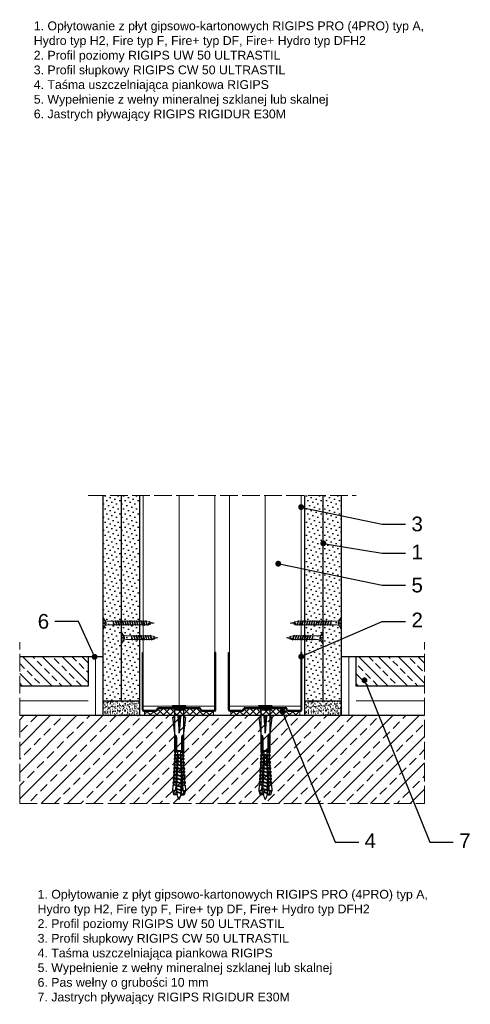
# Model space of a CAD drawing. Header units: millimetres. Extents: x 1487 to 3191, y -145 to 1276.
# Tile 1 of 6: x 1487 to 1794, y -145 to 526. Entities that reach past the tile are written whole.
import ezdxf
from ezdxf import colors
from ezdxf.entities.mleader import LeaderData, LeaderLine
from ezdxf.math import Vec2, Vec3

# ---------------------------------------------------------------- set-up
doc = ezdxf.new("R2010")
doc.units = ezdxf.units.MM
doc.linetypes.add('ACAD_ISO02W100', pattern=[15, 12, -3])
for name, color, linetype, lineweight in [('_ISOVER WELNA', 7, 'BATTING', 9), ('_RIGIPS AKCESORIA', 7, 'Continuous', 18), ('_RIGIPS G-K', 7, 'Continuous', 25), ('_RIGIPS PROFIL', 7, 'Continuous', 18), ('KRESKOWANIE', 7, 'Continuous', 9), ('OPISY', 7, 'Continuous', 9), ('PRZERYWANA', 7, 'ACAD_ISO02W100', 9)]:
    doc.layers.add(name, color=color, linetype=linetype, lineweight=lineweight)
doc.styles.get("Standard").update_dxf_attribs({"font": 'arial.ttf'})
doc.linetypes.add('BATTING', pattern='A,0.00254,-2.54,[134,ltypeshp.shx,S=2.54,R=0,X=-2.54,Y=0],-5.08,[134,ltypeshp.shx,S=2.54,R=180,X=2.54,Y=0],-2.54', length=10.16254)

# ---------------------------------------------------------------- blocks, each defined once
blk = doc.blocks.new('TN 25')
at = {"layer": '_RIGIPS AKCESORIA'}
for p, q in [((0, -0.84), (0, 7.16)), ((0, 7.16), (0.46, 7.16)), ((0.46, 7.16), (0.46, 4.78)), ((0.46, 4.78), (0, 4.78)), ((0, 3.5), (1.77, 3.5)), ((0, 2.83), (1.77, 2.83)), ((0.46, 1.64), (0, 1.64)), ((0.46, -0.84), (0.46, 1.64)), ((1.77, 3.5), (1.77, 4.2)), ((1.77, 2.83), (1.77, 2.18)), ((3.02, 4.46), (8.47, 4.46)), ((7.49, 2.01), (3.55, 2.01)), ((7.12, 4.46), (7.12, 3.18)), ((8.03, 2.01), (7.12, 4.46)), ((7.12, 3.18), (7.65, 1.53)), ((7.65, 1.53), (8.03, 2.01)), ((9.41, 2.01), (8.03, 2.01)), ((8.47, 4.46), (8.79, 5)), ((9.61, 1.51), (8.47, 4.46)), ((8.79, 5), (9.93, 2.01)), ((9, 4.46), (10.1, 4.46)), ((9.93, 2.01), (9.61, 1.51)), ((11.04, 2.01), (9.93, 2.01)), ((10.1, 4.46), (10.41, 5)), ((11.23, 1.51), (10.1, 4.46)), ((10.41, 5), (11.56, 2.01)), ((10.62, 4.46), (11.67, 4.46)), ((11.56, 2.01), (11.23, 1.51)), ((12.61, 2.01), (11.56, 2.01)), ((11.67, 4.46), (11.99, 5)), ((12.81, 1.51), (11.67, 4.46)), ((11.99, 5), (13.14, 2.01)), ((12.2, 4.46), (13.21, 4.46)), ((13.14, 2.01), (12.81, 1.51)), ((14.15, 2.01), (13.14, 2.01)), ((13.21, 4.46), (13.52, 5)), ((14.34, 1.51), (13.21, 4.46)), ((13.52, 5), (14.67, 2.01)), ((13.73, 4.46), (14.8, 4.46)), ((14.67, 2.01), (14.34, 1.51)), ((15.74, 2.01), (14.67, 2.01)), ((14.8, 4.46), (15.12, 5)), ((15.94, 1.51), (14.8, 4.46)), ((15.12, 5), (16.26, 2.01)), ((15.33, 4.46), (16.42, 4.46)), ((16.26, 2.01), (15.94, 1.51)), ((17.36, 2.01), (16.26, 2.01)), ((16.42, 4.46), (16.73, 5)), ((17.55, 1.51), (16.42, 4.46)), ((16.73, 5), (17.88, 2.01)), ((16.94, 4.46), (17.99, 4.46)), ((17.88, 2.01), (17.55, 1.51)), ((18.93, 2.01), (17.88, 2.01)), ((17.99, 4.46), (18.31, 5)), ((19.13, 1.51), (17.99, 4.46)), ((18.31, 5), (19.45, 2.01)), ((18.52, 4.46), (19.68, 4.46)), ((19.45, 2.01), (19.13, 1.51)), ((19.45, 2.01), (20.62, 2.01)), ((19.68, 4.46), (20, 5)), ((20.82, 1.51), (19.68, 4.46)), ((20, 5), (21.14, 2.01)), ((20.21, 4.46), (20.7, 4.46)), ((20.7, 4.46), (22.28, 3.98)), ((21.14, 2.01), (20.82, 1.51)), ((21.14, 2.01), (21.81, 2.12)), ((21.85, 1.83), (21.67, 3.28)), ((21.67, 3.28), (22.14, 2.4)), ((22.14, 2.4), (21.85, 1.83)), ((22.7, 2.36), (22.14, 2.4)), ((22.28, 3.98), (22.56, 4.37)), ((22.7, 2.36), (22.28, 3.98)), ((22.56, 4.37), (23.03, 2.71)), ((23.03, 2.71), (22.7, 2.36)), ((22.71, 3.85), (25, 3.24)), ((25, 3.24), (23.03, 2.71)), ((0, -0.84), (0.46, -0.84))]:
    blk.add_line(p, q, dxfattribs=at)
for centre, major_axis, ratio, start_param, end_param in [((3.09, 7.67), (0.17, 3.2), 0.826134, 1.773653, 3.180586), ((-0.04, 0.9), (0, 3.93), 0.848176, -0.720942, -0.151112), ((3.37, -1.57), (0.28, 3.57), 0.832181, 0.035984, 1.430787), ((-2.73, 15.91), (0, 14.76), 0.848176, 3.399396, 3.475072), ((0.59, 4.62), (0, 2.81), 0.848176, 3.475072, 3.862535), ((1.66, 3.18), (0, 0.895), 0.848176, -1.552777, -0.720942), ((1.66, 3.18), (0, 0.895), 0.848176, 3.862535, 4.730408)]:
    blk.add_ellipse(centre, major_axis=major_axis, ratio=ratio, start_param=start_param, end_param=end_param, dxfattribs=at)
blk = doc.blocks.new('UW 50 ULTRASTIL')
h = blk.add_hatch()
h.set_pattern_fill('ANSI31', color=256, scale=0.5, style=0)
h.paths.add_polyline_path([(-104.51, 0.56), (-104.18, 1.24, -0.286951), (-103.29, 1.8), (-82.41, 1.8), (-76.29, 1.8, -0.286951), (-75.39, 1.24), (-75.06, 0.56, 0.286951), (-74.16, 0), (-65.59, 0, 0.414214), (-64.79, 0.8), (-64.79, 40), (-65.34, 40), (-65.34, 0.8, -0.414214), (-65.59, 0.55), (-73.82, 0.55, -0.286951), (-74.72, 1.11), (-75.05, 1.79, 0.286951), (-75.94, 2.35), (-103.63, 2.35, 0.286951), (-104.53, 1.79), (-104.86, 1.11, -0.286951), (-105.76, 0.55), (-113.99, 0.55, -0.414214), (-114.24, 0.8), (-114.24, 40), (-114.79, 40), (-114.79, 0.8, 0.414214), (-113.99, 0), (-105.41, 0, 0.286951)])
for p, q in [((-114.79, 0.8), (-114.79, 40)), ((-114.79, 40), (-114.24, 40)), ((-114.24, 0.8), (-114.24, 40)), ((-65.34, 0.8), (-65.34, 40)), ((-64.79, 40), (-65.34, 40)), ((-64.79, 0.8), (-64.79, 40)), ((-113.99, 0.55), (-105.76, 0.55)), ((-113.99, 0), (-105.41, 0)), ((-104.86, 1.11), (-104.53, 1.79)), ((-104.51, 0.56), (-104.18, 1.24)), ((-103.63, 2.35), (-75.94, 2.35)), ((-103.29, 1.8), (-76.29, 1.8)), ((-75.06, 0.56), (-75.39, 1.24)), ((-74.72, 1.11), (-75.05, 1.79)), ((-74.16, 0), (-65.59, 0)), ((-73.82, 0.55), (-65.59, 0.55))]:
    blk.add_line(p, q)
for centre, radius, start, end in [((-113.99, 0.8), 0.8, 180, 270), ((-113.99, 0.8), 0.25, 180, 270), ((-105.76, 1.55), 1, 270, 334.04349), ((-105.41, 1), 1, 270, 334.04349), ((-103.63, 1.35), 1, 90, 154.04349), ((-103.29, 0.8), 1, 90, 154.04349), ((-76.29, 0.8), 1, 25.95651, 90), ((-75.94, 1.35), 1, 25.95651, 90), ((-74.16, 1), 1, 205.95651, 270), ((-73.82, 1.55), 1, 205.95651, 270), ((-65.59, 0.8), 0.8, 270, 0), ((-65.59, 0.8), 0.25, 270, 0)]:
    blk.add_arc(centre, radius, start, end)
blk = doc.blocks.new('TN 35')
at = {"layer": '_RIGIPS AKCESORIA'}
for p, q in [((0, -0.84), (0, 7.16)), ((0, 7.16), (0.46, 7.16)), ((0.46, 7.16), (0.46, 4.78)), ((0.46, 4.78), (0, 4.78)), ((0, 3.5), (1.77, 3.5)), ((0, 2.83), (1.77, 2.83)), ((0.46, 1.64), (0, 1.64)), ((0.46, -0.84), (0.46, 1.64)), ((1.77, 3.5), (1.77, 4.2)), ((1.77, 2.83), (1.77, 2.18)), ((3.02, 4.46), (8.47, 4.46)), ((7.49, 2.01), (3.55, 2.01)), ((7.12, 4.46), (7.12, 3.18)), ((8.03, 2.01), (7.12, 4.46)), ((7.12, 3.18), (7.65, 1.53)), ((7.65, 1.53), (8.03, 2.01)), ((9.41, 2.01), (8.03, 2.01)), ((8.47, 4.46), (8.79, 5)), ((9.61, 1.51), (8.47, 4.46)), ((8.79, 5), (9.93, 2.01)), ((9, 4.46), (10.1, 4.46)), ((9.93, 2.01), (9.61, 1.51)), ((11.04, 2.01), (9.93, 2.01)), ((10.1, 4.46), (10.41, 5)), ((11.23, 1.51), (10.1, 4.46)), ((10.41, 5), (11.56, 2.01)), ((10.62, 4.46), (11.67, 4.46)), ((11.56, 2.01), (11.23, 1.51)), ((12.61, 2.01), (11.56, 2.01)), ((11.67, 4.46), (11.99, 5)), ((12.81, 1.51), (11.67, 4.46)), ((11.99, 5), (13.14, 2.01)), ((12.2, 4.46), (13.21, 4.46)), ((13.14, 2.01), (12.81, 1.51)), ((14.15, 2.01), (13.14, 2.01)), ((13.21, 4.46), (13.52, 5)), ((14.34, 1.51), (13.21, 4.46)), ((13.52, 5), (14.67, 2.01)), ((13.73, 4.46), (14.8, 4.46)), ((14.67, 2.01), (14.34, 1.51)), ((15.74, 2.01), (14.67, 2.01)), ((14.8, 4.46), (15.12, 5)), ((15.94, 1.51), (14.8, 4.46)), ((15.12, 5), (16.26, 2.01)), ((15.33, 4.46), (16.42, 4.46)), ((16.26, 2.01), (15.94, 1.51)), ((17.36, 2.01), (16.26, 2.01)), ((16.42, 4.46), (16.73, 5)), ((17.55, 1.51), (16.42, 4.46)), ((16.73, 5), (17.88, 2.01)), ((16.94, 4.46), (17.99, 4.46)), ((17.88, 2.01), (17.55, 1.51)), ((18.93, 2.01), (17.84, 2.01)), ((17.99, 4.46), (18.31, 5)), ((19.13, 1.51), (17.99, 4.46)), ((18.31, 5), (19.45, 2.01)), ((18.52, 4.46), (19.57, 4.46)), ((19.45, 2.01), (19.13, 1.51)), ((20.51, 2.01), (19.41, 2.01)), ((19.57, 4.46), (19.88, 5)), ((20.7, 1.51), (19.57, 4.46)), ((19.88, 5), (21.03, 2.01)), ((20.09, 4.46), (21.14, 4.46)), ((21.03, 2.01), (20.7, 1.51)), ((22.08, 2.01), (20.99, 2.01)), ((21.14, 4.46), (21.46, 5)), ((22.28, 1.51), (21.14, 4.46)), ((21.46, 5), (22.6, 2.01)), ((21.67, 4.46), (22.72, 4.46)), ((22.6, 2.01), (22.28, 1.51)), ((23.66, 2.01), (22.56, 2.01)), ((22.72, 4.46), (23.03, 5)), ((23.85, 1.51), (22.72, 4.46)), ((23.03, 5), (24.18, 2.01)), ((23.24, 4.46), (24.29, 4.46)), ((24.18, 2.01), (23.85, 1.51)), ((25.23, 2.01), (24.14, 2.01)), ((24.29, 4.46), (24.61, 5)), ((25.43, 1.51), (24.29, 4.46)), ((24.61, 5), (25.75, 2.01)), ((24.81, 4.46), (25.87, 4.46)), ((25.75, 2.01), (25.43, 1.51)), ((26.81, 2.01), (25.71, 2.01)), ((25.87, 4.46), (26.18, 5)), ((27, 1.51), (25.87, 4.46)), ((26.18, 5), (27.33, 2.01)), ((26.39, 4.46), (27.44, 4.46)), ((27.33, 2.01), (27, 1.51)), ((28.38, 2.01), (27.33, 2.01)), ((27.44, 4.46), (27.76, 5)), ((28.58, 1.51), (27.44, 4.46)), ((27.76, 5), (28.9, 2.01)), ((27.96, 4.46), (29.13, 4.46)), ((28.9, 2.01), (28.58, 1.51)), ((28.9, 2.01), (30.07, 2.01)), ((29.13, 4.46), (29.45, 5)), ((30.27, 1.51), (29.13, 4.46)), ((29.45, 5), (30.59, 2.01)), ((29.65, 4.46), (30.15, 4.46)), ((30.15, 4.46), (31.73, 3.98)), ((30.59, 2.01), (30.27, 1.51)), ((30.59, 2.01), (31.26, 2.12)), ((31.3, 1.83), (31.12, 3.28)), ((31.12, 3.28), (31.59, 2.4)), ((31.59, 2.4), (31.3, 1.83)), ((32.15, 2.36), (31.59, 2.4)), ((31.73, 3.98), (32.01, 4.37)), ((32.15, 2.36), (31.73, 3.98)), ((32.01, 4.37), (32.48, 2.71)), ((32.48, 2.71), (32.15, 2.36)), ((32.16, 3.85), (35, 3.24)), ((35, 3.24), (32.48, 2.71)), ((0, -0.84), (0.46, -0.84))]:
    blk.add_line(p, q, dxfattribs=at)
for centre, major_axis, ratio, start_param, end_param in [((3.09, 7.67), (0.17, 3.2), 0.826134, 1.773653, 3.180586), ((-0.04, 0.9), (0, 3.93), 0.848176, -0.720942, -0.151112), ((3.37, -1.57), (0.28, 3.57), 0.832181, 0.035984, 1.430787), ((-2.73, 15.91), (0, 14.76), 0.848176, 3.399396, 3.475072), ((0.59, 4.62), (0, 2.81), 0.848176, 3.475072, 3.862535), ((1.66, 3.18), (0, 0.895), 0.848176, -1.552777, -0.720942), ((1.66, 3.18), (0, 0.895), 0.848176, 3.862535, 4.730408)]:
    blk.add_ellipse(centre, major_axis=major_axis, ratio=ratio, start_param=start_param, end_param=end_param, dxfattribs=at)
blk = doc.blocks.new('kolek rozprezny komplet 60')
for p, q in [((390.66, 217.01), (390.76, 218.91)), ((393.15, 216.88), (390.66, 217.01)), ((393.75, 218.75), (390.71, 217.96)), ((393.81, 219.85), (390.76, 218.91)), ((391.67, 216.95), (392.67, 216.95)), ((392.67, 216.95), (391.67, 213.95)), ((392.67, 216.95), (392.07, 213.95)), ((393.07, 216.95), (392.07, 213.95)), ((392.67, 216.95), (393.04, 217.45)), ((393.07, 216.95), (393.04, 217.45)), ((393.07, 216.95), (394.67, 216.95)), ((394.67, 216.95), (393.67, 213.95)), ((393.68, 217.35), (393.81, 219.85)), ((417.38, 216.11), (393.68, 217.35)), ((417.38, 214.79), (393.68, 213.55)), ((420.47, 216.55), (393.71, 217.95)), ((397.41, 219.66), (393.81, 219.85)), ((394.67, 216.95), (394.07, 213.95)), ((395.07, 216.95), (394.07, 213.95)), ((394.67, 216.95), (394.92, 217.29)), ((395.07, 216.95), (395.05, 217.28)), ((395.07, 216.95), (397.07, 216.95)), ((397.07, 216.95), (396.07, 213.95)), ((397.07, 216.95), (396.47, 213.95)), ((397.47, 216.95), (396.47, 213.95)), ((397.07, 216.95), (397.23, 217.17)), ((397.31, 217.76), (397.41, 219.66)), ((397.47, 216.95), (397.46, 217.16)), ((397.47, 216.95), (399.47, 216.95)), ((397.67, 217.14), (397.71, 217.74)), ((399, 219.58), (397.82, 218.98)), ((398.47, 217.1), (398.5, 217.7)), ((399.47, 216.95), (398.47, 213.95)), ((399.47, 216.95), (398.87, 213.95)), ((399.87, 216.95), (398.87, 213.95)), ((398.9, 217.68), (399, 219.58)), ((399.8, 219.54), (399, 219.58)), ((399.47, 216.95), (399.55, 217.05)), ((399.7, 217.64), (399.8, 219.54)), ((399.87, 216.95), (399.87, 217.03)), ((399.87, 216.95), (401.38, 216.95)), ((400.07, 217.02), (400.1, 217.62)), ((401.4, 219.45), (400.22, 218.85)), ((400.87, 216.98), (400.9, 217.58)), ((401.87, 216.92), (400.87, 213.95)), ((401.87, 216.92), (401.27, 213.95)), ((402.26, 216.9), (401.27, 213.95)), ((401.3, 217.56), (401.4, 219.45)), ((402.2, 219.41), (401.4, 219.45)), ((402.1, 217.51), (402.2, 219.41)), ((402.47, 216.89), (402.5, 217.49)), ((403.8, 219.33), (402.61, 218.72)), ((403.27, 216.85), (403.3, 217.45)), ((404.22, 216.8), (403.31, 214.05)), ((403.7, 217.43), (403.8, 219.33)), ((404.24, 216.8), (403.7, 214.07)), ((404.62, 216.78), (403.72, 214.07)), ((404.6, 219.29), (403.8, 219.33)), ((404.5, 217.39), (404.6, 219.29)), ((404.86, 216.77), (404.9, 217.37)), ((406.19, 219.2), (405.01, 218.6)), ((405.66, 216.73), (405.69, 217.32)), ((406.58, 216.68), (405.75, 214.18)), ((406.09, 217.3), (406.19, 219.2)), ((406.62, 216.68), (406.12, 214.2)), ((406.98, 216.66), (406.16, 214.2)), ((406.99, 219.16), (406.19, 219.2)), ((406.89, 217.26), (406.99, 219.16)), ((407.26, 216.64), (407.29, 217.24)), ((408.59, 219.08), (407.41, 218.47)), ((408.06, 216.6), (408.09, 217.2)), ((408.94, 216.55), (408.19, 214.31)), ((408.49, 217.18), (408.59, 219.08)), ((408.99, 216.55), (408.55, 214.33)), ((409.39, 219.03), (408.59, 219.08)), ((409.34, 216.53), (408.6, 214.33)), ((409.29, 217.14), (409.39, 219.03)), ((409.66, 216.52), (409.69, 217.12)), ((410.99, 218.95), (409.8, 218.35)), ((410.46, 216.47), (410.49, 217.07)), ((411.3, 216.43), (410.64, 214.44)), ((410.89, 217.05), (410.99, 218.95)), ((411.37, 216.43), (410.98, 214.45)), ((411.69, 216.41), (411.04, 214.46)), ((412.59, 218.87), (411.4, 218.26)), ((412.05, 216.39), (412.09, 216.99)), ((412.49, 216.97), (412.59, 218.87)), ((413.38, 218.82), (412.59, 218.87)), ((412.85, 216.35), (412.89, 216.95)), ((413.66, 216.31), (413.08, 214.56)), ((413.28, 216.93), (413.38, 218.82)), ((413.75, 216.3), (413.4, 214.58)), ((414.05, 216.29), (413.49, 214.58)), ((414.98, 218.74), (413.8, 218.14)), ((414.45, 216.27), (414.48, 216.86)), ((414.88, 216.84), (414.98, 218.74)), ((415.78, 218.7), (414.98, 218.74)), ((415.25, 216.22), (415.28, 216.82)), ((416.02, 216.18), (415.52, 214.69)), ((415.68, 216.8), (415.78, 218.7)), ((416.12, 216.18), (415.83, 214.71)), ((416.41, 216.16), (415.93, 214.71)), ((417.38, 218.62), (416.2, 218.01)), ((417.28, 216.72), (417.38, 218.62)), ((418.18, 218.57), (417.38, 218.62)), ((418.22, 215.58), (418.01, 214.95)), ((418.08, 216.68), (418.18, 218.57)), ((419.78, 218.49), (418.59, 217.89)), ((419.68, 216.59), (419.78, 218.49)), ((430.17, 217.15), (419.71, 217.15)), ((431.37, 217.95), (419.75, 217.95)), ((448.67, 218.45), (419.77, 218.45)), ((420.47, 217.15), (420.47, 213.75)), ((420.67, 217.15), (420.67, 213.75)), ((420.87, 217.15), (420.87, 213.75)), ((443.47, 219.95), (432.8, 218.45)), ((444.34, 216.37), (432.8, 215.45)), ((432.8, 215.45), (443.47, 215.45)), ((444.34, 214.53), (432.8, 215.45)), ((443.47, 218.45), (443.47, 219.95)), ((443.47, 219.95), (444.34, 218.45)), ((444.34, 216.37), (443.47, 215.45)), ((444.34, 214.53), (443.47, 215.45)), ((444.34, 214.53), (444.34, 216.37)), ((450.17, 219.95), (448.67, 218.45)), ((448.67, 218.45), (448.67, 212.45)), ((448.67, 216.95), (448.67, 213.95)), ((450.17, 219.95), (450.17, 210.95)), ((450.67, 219.95), (450.17, 219.95)), ((450.67, 219.95), (450.67, 210.95)), ((450.67, 219.35), (451.17, 219.95)), ((451.17, 219.95), (451.67, 219.95)), ((451.17, 219.95), (451.17, 210.95)), ((451.67, 219.95), (451.67, 210.95)), ((393.15, 214.02), (390.66, 213.89)), ((390.66, 213.89), (390.76, 211.99)), ((393.75, 212.15), (390.71, 212.94)), ((393.81, 211.05), (390.76, 211.99)), ((391.67, 213.95), (391.71, 213.45)), ((391.71, 213.45), (392.07, 213.95)), ((392.07, 213.95), (393.67, 213.95)), ((393.67, 213.95), (393.7, 213.55)), ((393.68, 213.55), (393.81, 211.05)), ((420.47, 214.35), (393.71, 212.95)), ((393.78, 213.55), (394.07, 213.95)), ((397.41, 211.24), (393.81, 211.05)), ((394.07, 213.95), (396.07, 213.95)), ((396.07, 213.95), (396.09, 213.67)), ((396.28, 213.68), (396.47, 213.95)), ((396.47, 213.95), (398.47, 213.95)), ((397.31, 213.14), (397.41, 211.24)), ((397.67, 213.76), (397.71, 213.16)), ((399, 211.32), (397.82, 211.93)), ((398.47, 213.95), (398.48, 213.8)), ((398.47, 213.8), (398.5, 213.2)), ((398.77, 213.81), (398.87, 213.95)), ((398.87, 213.95), (400.87, 213.95)), ((398.9, 213.22), (399, 211.32)), ((399.8, 211.36), (399, 211.32)), ((399.7, 213.26), (399.8, 211.36)), ((400.07, 213.88), (400.1, 213.28)), ((401.4, 211.45), (400.22, 212.05)), ((400.87, 213.95), (400.88, 213.92)), ((400.87, 213.92), (400.9, 213.32)), ((401.27, 213.95), (401.38, 213.95)), ((401.27, 213.94), (401.27, 213.95)), ((401.3, 213.35), (401.4, 211.45)), ((402.2, 211.49), (401.4, 211.45)), ((402.1, 213.39), (402.2, 211.49)), ((402.47, 214.01), (402.5, 213.41)), ((403.8, 211.57), (402.61, 212.18)), ((403.27, 214.05), (403.3, 213.45)), ((403.7, 213.47), (403.8, 211.57)), ((404.6, 211.62), (403.8, 211.57)), ((404.5, 213.51), (404.6, 211.62)), ((404.86, 214.13), (404.9, 213.53)), ((406.19, 211.7), (405.01, 212.3)), ((405.66, 214.17), (405.69, 213.58)), ((406.09, 213.6), (406.19, 211.7)), ((406.99, 211.74), (406.19, 211.7)), ((406.89, 213.64), (406.99, 211.74)), ((407.26, 214.26), (407.29, 213.66)), ((408.59, 211.82), (407.41, 212.43)), ((408.06, 214.3), (408.09, 213.7)), ((408.49, 213.72), (408.59, 211.82)), ((409.39, 211.87), (408.59, 211.82)), ((409.29, 213.76), (409.39, 211.87)), ((409.66, 214.38), (409.69, 213.79)), ((410.99, 211.95), (409.8, 212.55)), ((410.46, 214.43), (410.49, 213.83)), ((410.89, 213.85), (410.99, 211.95)), ((412.59, 212.03), (411.4, 212.64)), ((412.05, 214.51), (412.09, 213.91)), ((412.49, 213.93), (412.59, 212.03)), ((413.38, 212.08), (412.59, 212.03)), ((412.85, 214.55), (412.89, 213.95)), ((413.28, 213.97), (413.38, 212.08)), ((414.98, 212.16), (413.8, 212.76)), ((414.45, 214.64), (414.48, 214.04)), ((414.88, 214.06), (414.98, 212.16)), ((415.78, 212.2), (414.98, 212.16)), ((415.25, 214.68), (415.28, 214.08)), ((415.68, 214.1), (415.78, 212.2)), ((417.38, 212.29), (416.2, 212.89)), ((417.28, 214.18), (417.38, 212.29)), ((418.18, 212.33), (417.38, 212.29)), ((418.08, 214.22), (418.18, 212.33)), ((419.78, 212.41), (418.59, 213.01)), ((419.68, 214.31), (419.78, 212.41)), ((430.17, 213.75), (419.71, 213.75)), ((431.37, 212.95), (419.75, 212.95)), ((448.67, 212.45), (419.77, 212.45)), ((443.47, 210.95), (432.8, 212.45)), ((443.47, 212.45), (443.47, 210.95)), ((443.47, 210.95), (444.34, 212.45)), ((450.17, 210.95), (448.67, 212.45)), ((450.67, 210.95), (450.17, 210.95)), ((450.67, 211.55), (451.17, 210.95)), ((451.17, 210.95), (451.67, 210.95))]:
    blk.add_line(p, q)
for centre, radius, start, end in [((393.41, 206.24), 10.85, 99.20383, 121.90826), ((393.41, 224.66), 10.85, 238.09174, 260.79617), ((393.65, 216.85), 0.5, 87, 177), ((397.68, 219.24), 0.3, 177, 297), ((400.08, 219.12), 0.3, 177, 297), ((402.48, 218.99), 0.3, 177, 297), ((404.87, 218.87), 0.3, 177, 297), ((407.27, 218.74), 0.3, 177, 297), ((409.67, 218.61), 0.3, 177, 297), ((411.27, 218.53), 0.3, 177, 297), ((413.66, 218.41), 0.3, 177, 297), ((416.06, 218.28), 0.3, 177, 297), ((417.55, 215.45), 0.682, 255.86037, 104.13858), ((418.46, 218.15), 0.3, 177, 297), ((422.67, 216.95), 1, 90, 168.46304), ((430.17, 218.45), 1.3, 270, 0), ((393.65, 214.05), 0.5, 183, 273), ((397.68, 211.66), 0.3, 63, 183), ((400.08, 211.78), 0.3, 63, 183), ((402.48, 211.91), 0.3, 63, 183), ((404.87, 212.03), 0.3, 63, 183), ((407.27, 212.16), 0.3, 63, 183), ((409.67, 212.29), 0.3, 63, 183), ((411.27, 212.37), 0.3, 63, 183), ((413.66, 212.5), 0.3, 63, 183), ((416.06, 212.62), 0.3, 63, 183), ((418.46, 212.75), 0.3, 63, 183), ((422.67, 213.95), 1, 191.53696, 270), ((430.17, 212.45), 1.3, 0, 90)]:
    blk.add_arc(centre, radius, start, end)
blk = doc.blocks.new('_Dot')
at = {"color": 0, "linetype": 'ByBlock', "lineweight": -2}
blk.add_line((-0.5, 0), (-1, 0), dxfattribs=at)
at = {"color": 0, "linetype": 'ByBlock', "const_width": 0.5}
blk.add_lwpolyline([(-0.25, 0, 1), (0.25, 0, 1)], format="xyb", close=True, dxfattribs=at)

msp = doc.modelspace()

# ---------------------------------------------------------------- hatches: boundary and pattern name
at = {"layer": '_RIGIPS G-K'}
h = msp.add_hatch(dxfattribs=at)
h.set_pattern_fill('DOTS', color=256, scale=2, angle=45, style=0)
h.set_pattern_definition([(45, (-43.4, -1382.4947), (-1.122532, 3.367596), [0, -3.175])])
h.paths.add_polyline_path([(1555.87, 201.63), (1543.37, 201.63), (1543.37, 61.63), (1555.87, 61.63)])
h = msp.add_hatch(dxfattribs=at)
h.set_pattern_fill('DOTS', color=256, scale=2, angle=45, style=0)
h.set_pattern_definition([(45, (-30.9, -1382.4947), (-1.122532, 3.367596), [0, -3.175])])
h.paths.add_polyline_path([(1568.37, 201.63), (1555.87, 201.63), (1555.87, 61.63), (1568.37, 61.63)])
h = msp.add_hatch(dxfattribs=at)
h.set_pattern_fill('DOTS', color=256, scale=2, angle=45, style=0)
h.set_pattern_definition([(45, (30.9, -1382.4947), (-1.122532, 3.367596), [0, -3.175])])
h.paths.add_polyline_path([(1693.67, 201.63), (1681.17, 201.63), (1681.17, 61.63), (1693.67, 61.63)])
h = msp.add_hatch(dxfattribs=at)
h.set_pattern_fill('DOTS', color=256, scale=2, angle=45, style=0)
h.set_pattern_definition([(45, (43.4, -1382.4947), (-1.122532, 3.367596), [0, -3.175])])
h.paths.add_polyline_path([(1706.17, 201.63), (1693.67, 201.63), (1693.67, 61.63), (1706.17, 61.63)])
h = msp.add_hatch(dxfattribs=at)
h.set_pattern_fill('AR-SAND', color=256, scale=0.05, style=0)
h.set_pattern_definition([(37.5, (-30.9, -1074.4338), (-0.0800016, 2.4470662), [0, -1.9304, 0, -2.159, 0, -2.06375]), (7.5, (-30.9, -1074.4338), (2.2476164, 3.5841255), [0, -1.0414, 0, -1.7399, 0, -0.66675]), (327.5, (-32.462, -1074.4338), (3.9549619, 0.007186), [0, -0.635, 0, -2.286, 0, -2.9845]), (317.5, (-32.462, -1074.4338), (3.817782, 1.1146466), [0, -0.3175, 0, -1.4986, 0, -1.7145])])
h.paths.add_polyline_path([(1568.37, 61.63), (1543.37, 61.63), (1543.37, 51.63), (1568.37, 51.63)])
h = msp.add_hatch(dxfattribs=at)
h.set_pattern_fill('AR-SAND', color=256, scale=0.05, style=0)
h.set_pattern_definition([(37.5, (30.9, -1074.4338), (-0.0800016, 2.4470662), [0, -1.9304, 0, -2.159, 0, -2.06375]), (7.5, (30.9, -1074.4338), (2.2476164, 3.5841255), [0, -1.0414, 0, -1.7399, 0, -0.66675]), (327.5, (29.338, -1074.4338), (3.9549619, 0.007186), [0, -0.635, 0, -2.286, 0, -2.9845]), (317.5, (29.338, -1074.4338), (3.817782, 1.1146466), [0, -0.3175, 0, -1.4986, 0, -1.7145])])
h.paths.add_polyline_path([(1706.17, 61.63), (1681.17, 61.63), (1681.17, 51.63), (1706.17, 51.63)])
at = {"layer": 'KRESKOWANIE'}
h = msp.add_hatch(dxfattribs=at)
h.set_pattern_fill('ANSI33', color=256, scale=1.5, angle=90, style=0)
h.set_pattern_definition([(135, (-2e-13, -1342.495), (-6.735192, -6.735192), []), (135, (-2e-13, -1335.76), (-6.735192, -6.735192), [4.7625, -2.38125])])
h.paths.add_polyline_path([(1716.17, 91.63), (1716.17, 71.63), (1762.77, 71.63), (1762.77, 91.63)])
h.paths.add_polyline_path([(1533.37, 71.63), (1533.37, 91.63), (1486.77, 91.63), (1486.77, 71.63)])
h = msp.add_hatch(dxfattribs=at)
h.set_pattern_fill('ANSI37', color=256, angle=90, style=0)
h.set_pattern_definition([(135, (-29.4, -1382.4947), (-2.245064, -2.245064), []), (225, (-29.4, -1382.4947), (2.245064, -2.245064), [])])
h.paths.add_polyline_path([(1618.97, 54.63), (1611, 54.63, -0.286951), (1610.1, 55.2), (1609.77, 55.87, 0.286951), (1608.87, 56.43), (1581.88, 56.43, 0.286951), (1580.98, 55.87), (1580.65, 55.2, -0.286951), (1579.75, 54.63), (1571.77, 54.63), (1571.77, 51.63), (1618.97, 51.63)])
h = msp.add_hatch(dxfattribs=at)
h.set_pattern_fill('ANSI37', color=256, angle=90, style=0)
h.set_pattern_definition([(135, (29.4, -1382.4947), (-2.245064, -2.245064), []), (225, (29.4, -1382.4947), (2.245064, -2.245064), [])])
h.paths.add_polyline_path([(1677.77, 54.63), (1669.8, 54.63, -0.286951), (1668.9, 55.2), (1668.57, 55.87, 0.286951), (1667.67, 56.43), (1640.68, 56.43, 0.286951), (1639.78, 55.87), (1639.45, 55.2, -0.286951), (1638.55, 54.63), (1630.57, 54.63), (1630.57, 51.63), (1677.77, 51.63)])
h = msp.add_hatch(dxfattribs=at)
h.set_pattern_fill('ANSI33', color=256, scale=2, style=0)
h.set_pattern_definition([(45, (-652, -401.71), (-8.980256, 8.980256), []), (45, (-643.02, -401.71), (-8.980256, 8.980256), [6.35, -3.175])])
h.paths.add_polyline_path([(1762.77, -8.37), (1762.77, 51.63), (1486.77, 51.63), (1486.77, -8.37)])

# ---------------------------------------------------------------- linework, layer by layer
for p, q in [((1543.37, 91.63), (1486.77, 91.63)), ((1533.37, 91.63), (1533.37, 71.63)), ((1762.77, 91.63), (1706.17, 91.63)), ((1716.17, 71.63), (1716.17, 91.63)), ((1533.37, 71.63), (1486.77, 71.63)), ((1762.77, 71.63), (1716.17, 71.63)), ((1762.77, 51.63), (1486.77, 51.63))]:
    msp.add_line(p, q)
at = {"layer": '_ISOVER WELNA', "ltscale": 2.4}
for p, q in [((1595.37, 201.63), (1595.37, 56.98)), ((1654.17, 201.63), (1654.17, 56.98))]:
    msp.add_line(p, q, dxfattribs=at)
at = {"layer": '_ISOVER WELNA', "ltscale": 0.49}
for p, q in [((1538.37, 91.63), (1538.37, 51.63)), ((1711.17, 91.63), (1711.17, 51.63))]:
    msp.add_line(p, q, dxfattribs=at)
at = {"layer": '_ISOVER WELNA', "ltscale": 0.95}
for p, q in [((1486.77, 61.63), (1533.37, 61.63)), ((1716.17, 61.63), (1762.77, 61.63))]:
    msp.add_line(p, q, dxfattribs=at)
at = {"layer": '_RIGIPS G-K'}
for p, q in [((1543.37, 201.63), (1543.37, 51.63)), ((1555.87, 201.63), (1555.87, 61.63)), ((1568.37, 201.63), (1568.37, 51.63)), ((1681.17, 51.63), (1681.17, 201.63)), ((1693.67, 61.63), (1693.67, 201.63)), ((1706.17, 51.63), (1706.17, 201.63)), ((1543.37, 61.63), (1568.37, 61.63)), ((1681.17, 61.63), (1706.17, 61.63))]:
    msp.add_line(p, q, dxfattribs=at)
at = {"layer": '_RIGIPS PROFIL', "lineweight": 9}
for p, q in [((1570.97, 201.63), (1570.97, 57.98)), ((1619.77, 201.63), (1619.77, 57.98)), ((1629.77, 201.63), (1629.77, 57.98)), ((1678.57, 201.63), (1678.57, 57.98)), ((1619.77, 57.98), (1570.97, 57.98)), ((1678.57, 57.98), (1629.77, 57.98))]:
    msp.add_line(p, q, dxfattribs=at)
at = {"layer": 'KRESKOWANIE'}
for p, q in [((1571.77, 54.63), (1571.77, 51.63)), ((1618.97, 54.63), (1618.97, 51.63)), ((1630.57, 54.63), (1630.57, 51.63)), ((1677.77, 54.63), (1677.77, 51.63))]:
    msp.add_line(p, q, dxfattribs=at)
at = {"layer": 'PRZERYWANA'}
for p, q in [((1533.37, 201.63), (1716.17, 201.63)), ((1486.77, -8.37), (1486.77, 101.63)), ((1762.77, -8.37), (1762.77, 101.63)), ((1486.77, -8.37), (1762.77, -8.37))]:
    msp.add_line(p, q, dxfattribs=at)

# ---------------------------------------------------------------- block references
for p in [(1685.16, 54.63), (1743.96, 54.63)]:
    msp.add_blockref('UW 50 ULTRASTIL', p)
at = {"rotation": 90}
for p in [(1810.83, -393.19), (1869.63, -393.19)]:
    msp.add_blockref('kolek rozprezny komplet 60', p, dxfattribs=at)
at = {"layer": '_RIGIPS AKCESORIA'}
for name, p in [('TN 35', (1543.37, 111.39)), ('TN 25', (1555.87, 101.39))]:
    msp.add_blockref(name, p, dxfattribs=at)
at = {"layer": '_RIGIPS AKCESORIA', "xscale": -1}
for name, p in [('TN 35', (1706.17, 111.39)), ('TN 25', (1693.67, 101.39))]:
    msp.add_blockref(name, p, dxfattribs=at)

# ---------------------------------------------------------------- texts
at = {"char_height": 6, "attachment_point": 1}
for s, insert, width in [('1. Opłytowanie z płyt gipsowo-kartonowych RIGIPS PRO (4PRO) typ A, Hydro typ H2, Fire typ F, Fire+ typ DF, Fire+ Hydro typ DFH2\\P2. Profil poziomy RIGIPS UW 50 ULTRASTIL\\P3. Profil słupkowy RIGIPS CW 50 ULTRASTIL\\P4. Taśma uszczelniająca piankowa RIGIPS\\P5. Wypełnienie z wełny mineralnej szklanej lub skalnej\\P6. Jastrych pływający RIGIPS RIGIDUR E30M', (1496.38, 524.57), 267.6994), ('1. Opłytowanie z płyt gipsowo-kartonowych RIGIPS PRO (4PRO) typ A, Hydro typ H2, Fire typ F, Fire+ typ DF, Fire+ Hydro typ DFH2\\P2. Profil poziomy RIGIPS UW 50 ULTRASTIL\\P3. Profil słupkowy RIGIPS CW 50 ULTRASTIL\\P4. Taśma uszczelniająca piankowa RIGIPS\\P5. Wypełnienie z wełny mineralnej szklanej lub skalnej\\P6. Pas wełny o grubości 10 mm\\P7. Jastrych pływający RIGIPS RIGIDUR E30M', (1498.99, -67.19), 273.8562)]:
    msp.add_mtext(s, dxfattribs=dict(at, insert=insert, width=width))

# ---------------------------------------------------------------- leaders
at = {"layer": 'OPISY'}
ml = msp.add_multileader_mtext('Standard', dxfattribs=at)
ml.set_content('3', color=256)
ml.set_leader_properties()
ml.set_arrow_properties(name='DOT')
ml.build(insert=Vec2(0, 0))
ctx = ml.context
ctx.base_point, ctx.char_height, ctx.landing_gap_size, ctx.plane_origin = Vec3(1749.81, 182.09), 10, 4, Vec3(1557.23, 325.74)
notes = []
notes.append((ctx, [(0, (1, 1, 0), (1733.81, 182.09), (1, 0), 16, [(0, [(1678.57, 193.62)], 0, [])])]))
ctx.mtext.insert, ctx.mtext.flow_direction = Vec3(1753.81, 187.17), 5
ml = msp.add_multileader_mtext('Standard', dxfattribs=at)
ml.set_content('1', color=256)
ml.set_leader_properties()
ml.set_arrow_properties(name='DOT')
ml.build(insert=Vec2(0, 0))
ctx = ml.context
ctx.base_point, ctx.char_height, ctx.landing_gap_size, ctx.plane_origin = Vec3(1749.81, 162.14), 10, 4, Vec3(1557.23, 305.8)
notes.append((ctx, [(0, (1, 1, 0), (1733.81, 162.14), (1, 0), 16, [(0, [(1693.69, 168.94)], 0, [])])]))
ctx.mtext.insert, ctx.mtext.flow_direction = Vec3(1753.81, 168.14), 5
ml = msp.add_multileader_mtext('Standard', dxfattribs=at)
ml.set_content('5', color=256)
ml.set_leader_properties()
ml.set_arrow_properties(name='DOT')
ml.build(insert=Vec2(0, 0))
ctx = ml.context
ctx.base_point, ctx.char_height, ctx.landing_gap_size, ctx.plane_origin = Vec3(1749.81, 140.44), 10, 4, Vec3(1557.23, 284.1)
notes.append((ctx, [(0, (1, 1, 0), (1733.81, 140.44), (1, 0), 16, [(0, [(1663, 155.07)], 0, [])])]))
ctx.mtext.insert, ctx.mtext.flow_direction = Vec3(1753.81, 145.53), 5
ml = msp.add_multileader_mtext('Standard', dxfattribs=at)
ml.set_content('6', color=256)
ml.set_leader_properties()
ml.set_arrow_properties(name='DOT')
ml.build(insert=Vec2(0, 0))
ctx = ml.context
ctx.base_point, ctx.char_height, ctx.landing_gap_size, ctx.plane_origin = Vec3(1496.24, 115.71), 10, 4, Vec3(1669.1, 259.37)
ctx.text_align_type = 2
notes.append((ctx, [(0, (1, 1, 0), (1526.84, 115.71), (-1, 0), 16, [(0, [(1537.83, 91.63)], 0, [])])]))
ctx.mtext.insert, ctx.mtext.alignment, ctx.mtext.flow_direction = Vec3(1506.84, 120.8), 3, 5
ml = msp.add_multileader_mtext('Standard', dxfattribs=at)
ml.set_content('2', color=256)
ml.set_leader_properties()
ml.set_arrow_properties(name='DOT')
ml.build(insert=Vec2(0, 0))
ctx = ml.context
ctx.base_point, ctx.char_height, ctx.landing_gap_size, ctx.plane_origin = Vec3(1749.81, 115.71), 10, 4, Vec3(1557.23, 259.37)
notes.append((ctx, [(0, (1, 1, 0), (1733.81, 115.71), (1, 0), 16, [(0, [(1678.65, 91.73)], 0, [])])]))
ctx.mtext.insert, ctx.mtext.flow_direction = Vec3(1753.81, 121.71), 5
ml = msp.add_multileader_mtext('Standard', dxfattribs=at)
ml.set_content('7', color=256)
ml.set_leader_properties()
ml.set_arrow_properties(name='DOT')
ml.build(insert=Vec2(0, 0))
ctx = ml.context
ctx.base_point, ctx.char_height, ctx.landing_gap_size, ctx.plane_origin = Vec3(1782.32, -34.69), 10, 4, Vec3(1589.74, 108.97)
notes.append((ctx, [(0, (1, 1, 0), (1766.32, -34.69), (1, 0), 16, [(0, [(1721.78, 75.59)], 0, [])])]))
ctx.mtext.insert, ctx.mtext.flow_direction = Vec3(1786.32, -28.69), 5
ml = msp.add_multileader_mtext('Standard', dxfattribs=at)
ml.set_content('4', color=256)
ml.set_leader_properties()
ml.set_arrow_properties(name='DOT')
ml.build(insert=Vec2(0, 0))
ctx = ml.context
ctx.base_point, ctx.char_height, ctx.landing_gap_size, ctx.plane_origin = Vec3(1717.87, -34.69), 10, 4, Vec3(1525.28, 108.97)
notes.append((ctx, [(0, (1, 1, 0), (1701.87, -34.69), (1, 0), 16, [(0, [(1665.86, 54.29)], 0, [])])]))
ctx.mtext.insert, ctx.mtext.flow_direction = Vec3(1721.87, -28.69), 5
for ctx, leaders in notes:
    for number, flags, end, landing, length, lines in leaders:
        leader = LeaderData()
        leader.index, (leader.has_last_leader_line, leader.has_dogleg_vector, leader.attachment_direction) = number, flags
        leader.last_leader_point, leader.dogleg_vector, leader.dogleg_length = Vec3(end), Vec3(landing), length
        for number, points, colour, breaks in lines:
            line = LeaderLine()
            line.index, line.vertices, line.color, line.breaks = number, Vec3.list(points), colors.encode_raw_color(colour), breaks
            leader.lines.append(line)
        ctx.leaders.append(leader)

doc.saveas('drawing.dxf')
